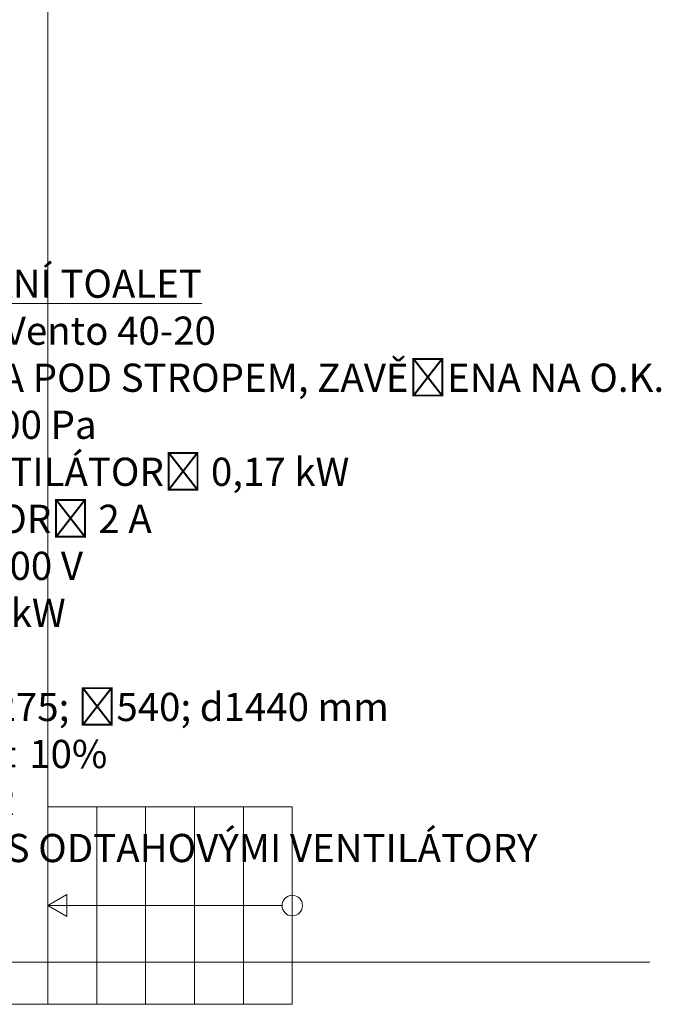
# Model space of a CAD drawing. Header units: millimetres. Extents: x 0 to 1216358, y -266558 to 2852.
# Tile 65 of 76: x 1165240 to 1168653, y -228440 to -223205. Entities that reach past the tile are written whole.
import ezdxf

# ---------------------------------------------------------------- set-up
doc = ezdxf.new("R2010")
doc.units = ezdxf.units.MM
doc.layers.get('0').update_dxf_attribs({"lineweight": 13})
doc.layers.add('1VZT - LEGENDY', color=7, linetype='Continuous', lineweight=13)
doc.styles.get("Standard").update_dxf_attribs({"font": 'arial.ttf'})

# ---------------------------------------------------------------- blocks, each defined once
blk = doc.blocks.new('SDCDCSDC')
at = {"color": 8, "ltscale": 2}
for p, q in [((1168809.8, -204017.3), (1168809.8, -195575.4)), ((1169069.8, -202967.3), (1168809.8, -202967.3)), ((1169329.8, -202967.3), (1169069.8, -202967.3)), ((1169069.8, -204017.3), (1169069.8, -202967.3)), ((1169589.8, -202967.3), (1169329.8, -202967.3)), ((1169329.8, -204017.3), (1169329.8, -202967.3)), ((1169849.8, -202967.3), (1169589.8, -202967.3)), ((1169589.8, -204017.3), (1169589.8, -202967.3)), ((1170109.8, -202967.3), (1169849.8, -202967.3)), ((1169849.8, -204017.3), (1169849.8, -202967.3)), ((1170109.8, -204017.3), (1170109.8, -202967.3)), ((1168911.2, -203433.7), (1168809.8, -203492.3)), ((1168911.2, -203550.9), (1168911.2, -203433.7)), ((1168809.8, -203492.3), (1168911.2, -203550.9)), ((1170055.2, -203492.3), (1168809.8, -203492.3)), ((1167709.8, -204017.3), (1168809.8, -204017.3)), ((1168809.8, -204017.3), (1169069.8, -204017.3)), ((1169069.8, -204017.3), (1169329.8, -204017.3)), ((1169329.8, -204017.3), (1169589.8, -204017.3)), ((1169589.8, -204017.3), (1169849.8, -204017.3)), ((1169849.8, -204017.3), (1170109.8, -204017.3))]:
    blk.add_line(p, q, dxfattribs=at)
blk.add_circle((1170109.8, -203492.3), 54.6, dxfattribs=at)

msp = doc.modelspace()

# ---------------------------------------------------------------- linework, layer by layer
at = {"layer": '1VZT - LEGENDY', "ltscale": 0.5}
msp.add_line((1168591.6, -228215.2), (1162872.5, -228215.2), dxfattribs=at)

# ---------------------------------------------------------------- block references
msp.add_blockref('SDCDCSDC', (-3419.8, -24422.6, -220.1))

# ---------------------------------------------------------------- texts
at = {"layer": '1VZT - LEGENDY', "lineweight": 5, "insert": (1162872.5, -224533.4), "char_height": 150, "attachment_point": 1}
msp.add_mtext_dynamic_manual_height_columns('\\A1;{\\LZAŘÍZENÍ Č.1.01 VĚTRÁNÍ TOALET}\\P-VZT JEDNOTKA Remak {\\A0;Vento 40-20}\\P-VZT SESTAVA UMÍSTĚNA POD STROPEM, ZAVĚŠENA NA O.K.\\P-VÝKON  P: 7.000m³/h, 100 Pa\\P-JMENOVITÝ VÝKON VENTILÁTORŮ 0,17 kW\\P-MAX. PROUD VENTILÁTORŮ 2 A\\P-JMENOVITÉ NAPĚTÍ 3x400 V\\P-TEPLOVODNÍ OHŘEV 7 kW\\P-FILTRACE P: G4\\P-ROZMĚRY JEDNOTKY v275; š540; d1440 mm\\P-HMOTNOST cca 50 kg %%P 10%\\P-DODÁVKA VČETNĚ MaR\\P-OVLÁDÁNÍ SLOUČENO S ODTAHOVÝMI VENTILÁTORY', width=7941.607, gutter_width=12.5, heights=[0], dxfattribs=at)

doc.saveas('drawing.dxf')
